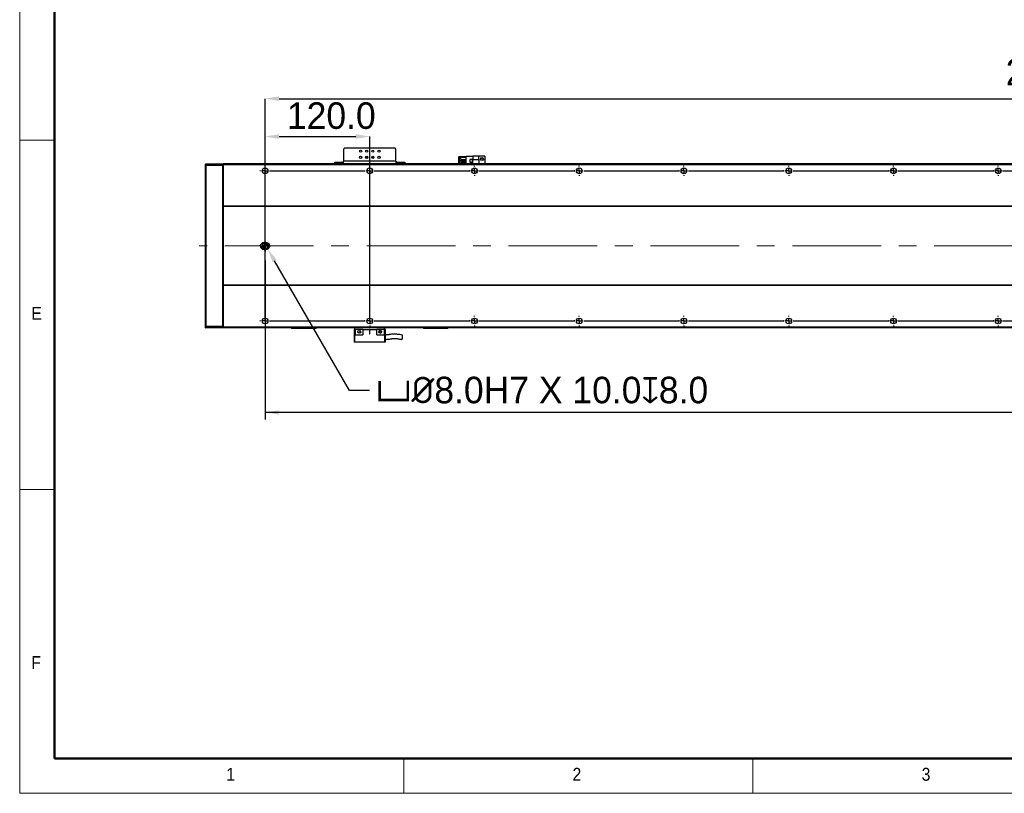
# Model space of a CAD drawing. Header units: millimetres. Extents: x 40 to 3320, y 40 to 2336.
# Tile 1 of 11: x 40 to 1168, y 40 to 926. Entities that reach past the tile are written whole.
import ezdxf

# ---------------------------------------------------------------- set-up
doc = ezdxf.new("R2010")
doc.units = ezdxf.units.MM
doc.header["$LTSCALE"] = 8
doc.header["$PDSIZE"] = -1
doc.linetypes.add('CENTERX2', pattern=[20.32, 12.7, -2.54, 2.54, -2.54])
doc.layers.add('DIMNS', color=7, linetype='Continuous')
doc.styles.add('SLDTEXTSTYLE0', font='Gothic.ttf', dxfattribs={"width": 0.913})
doc.styles.add('SLDTEXTSTYLE7', font='txt')
doc.dimstyles.new('SLDDIMSTYLE0', dxfattribs={"dimtxt": 30.4, "dimasz": 16, "dimexe": 0, "dimexo": 0.0625, "dimgap": 7.6, "dimtad": 2, "dimdec": 1, "dimrnd": 1e-09, "dimzin": 4, "dimdsep": 46, "dimtxsty": 'SLDTEXTSTYLE7', "dimsah": 1, "dimcen": 0.09, "dimadec": 0, "dimazin": 1, "dimtfac": 1, "dimtdec": 1, "dimtmove": 0, "dimatfit": 0, "dimfxl": 0, "dimfrac": 2, "dimtolj": 1, "dimtzin": 12, "dimarcsym": 0})
doc.dimstyles.new('SLDDIMSTYLE1', dxfattribs={"dimtxt": 30.4, "dimasz": 16, "dimexe": 0, "dimexo": 0.0625, "dimgap": 7.6, "dimtad": 2, "dimdec": 1, "dimrnd": 1e-09, "dimzin": 4, "dimdsep": 46, "dimtxsty": 'SLDTEXTSTYLE7', "dimsah": 1, "dimcen": 0.09, "dimadec": 0, "dimazin": 1, "dimtfac": 1, "dimtdec": 1, "dimtofl": 0, "dimtmove": 0, "dimatfit": 3, "dimfxl": 0, "dimfrac": 2, "dimtolj": 1, "dimtzin": 12, "dimarcsym": 0})
doc.dimstyles.new('SLDDIMSTYLE7', dxfattribs={"dimtxt": 30.4, "dimasz": 16, "dimexe": 0, "dimexo": 0.0625, "dimgap": 7.6, "dimtad": 0, "dimtih": 1, "dimtoh": 1, "dimdec": 1, "dimrnd": 1e-09, "dimzin": 4, "dimdsep": 46, "dimtxsty": 'SLDTEXTSTYLE7', "dimsah": 1, "dimcen": 0, "dimadec": 0, "dimazin": 1, "dimtfac": 1, "dimtdec": 1, "dimtofl": 0, "dimtmove": 0, "dimatfit": 3, "dimfxl": 0, "dimfrac": 2, "dimtolj": 1, "dimtzin": 12, "dimarcsym": 0})

# ---------------------------------------------------------------- blocks, each defined once
blk = doc.blocks.new('_D_23')
at = {"layer": 'DIMNS'}
for p, q in [((2481.1, 656.8), (2481.1, 468.2)), ((321.1, 650.3), (321.1, 468.2)), ((2481.1, 476.2), (321.1, 476.2))]:
    blk.add_line(p, q, dxfattribs=at)
for points in [[(321.1, 476.2), (337.1, 473.8), (337.1, 478.6)], [(2481.1, 476.2), (2465.1, 478.6), (2465.1, 473.8)]]:
    blk.add_solid(points, dxfattribs=at)
at = {"layer": 'DIMNS', "insert": (1334.6, 516.1), "char_height": 30.4, "attachment_point": 1, "style": 'SLDTEXTSTYLE7'}
blk.add_mtext('2160.0', dxfattribs=at)
blk = doc.blocks.new('_D_25')
at = {"layer": 'Defpoints', "color": 0}
for p in [(322.1, 667), (324.1, 663.5)]:
    blk.add_point(p, dxfattribs=at)
at = {"layer": 'DIMNS', "color": 0, "lineweight": -2}
for p, q in [((417.7, 501.3), (332.1, 649.7)), ((440.6, 501.3), (417.7, 501.3))]:
    blk.add_line(p, q, dxfattribs=at)
at = {"layer": 'DIMNS', "color": 0}
blk.add_solid([(334.4, 651), (329.8, 648.3), (324.1, 663.5)], dxfattribs=at)
at = {"layer": 'DIMNS', "color": 0, "insert": (448.2, 517.1), "char_height": 30.4, "attachment_point": 1, "style": 'SLDTEXTSTYLE7'}
blk.add_mtext('\\A1;{\\fGDT|b0|i0|c134|p2;v\\fISOCPEUR|b0|i0|c134|p34;%%C}8.0H7 X 10.0{\\fGDT|b0|i0|c134|p2;x}8.0', dxfattribs=at)
blk = doc.blocks.new('_D_28')
at = {"layer": 'Defpoints', "color": 0}
for p in [(2481.1, 835.6), (321.1, 758.8), (2481.1, 581)]:
    blk.add_point(p, dxfattribs=at)
at = {"layer": 'DIMNS', "color": 0, "lineweight": -2}
for p, q in [((321.1, 758.9), (321.1, 835.6)), ((337.1, 835.6), (2465.1, 835.6)), ((2481.1, 581), (2481.1, 835.6))]:
    blk.add_line(p, q, dxfattribs=at)
at = {"layer": 'DIMNS', "color": 0}
for points in [[(337.1, 838.3), (337.1, 833), (321.1, 835.6)], [(2465.1, 838.3), (2465.1, 833), (2481.1, 835.6)]]:
    blk.add_solid(points, dxfattribs=at)
at = {"layer": 'DIMNS', "color": 0, "insert": (1431.5, 881.2), "char_height": 30.4, "attachment_point": 2, "style": 'SLDTEXTSTYLE7'}
blk.add_mtext('\\A1;2160.0=18×120.0（PITCH）', dxfattribs=at)
blk = doc.blocks.new('_D_29')
at = {"layer": 'Defpoints', "color": 0}
for p in [(441.1, 792.2), (321.1, 581), (441.1, 581)]:
    blk.add_point(p, dxfattribs=at)
at = {"layer": 'DIMNS', "color": 0, "lineweight": -2}
for p, q in [((321.1, 581), (321.1, 792.2)), ((337.1, 792.2), (425.1, 792.2)), ((441.1, 581), (441.1, 792.2))]:
    blk.add_line(p, q, dxfattribs=at)
at = {"layer": 'DIMNS', "color": 0}
for points in [[(337.1, 794.9), (337.1, 789.6), (321.1, 792.2)], [(425.1, 794.9), (425.1, 789.6), (441.1, 792.2)]]:
    blk.add_solid(points, dxfattribs=at)
at = {"layer": 'DIMNS', "color": 0, "insert": (397, 831.4), "char_height": 30.4, "attachment_point": 2, "style": 'SLDTEXTSTYLE7'}
blk.add_mtext('\\A1;120.0', dxfattribs=at)
blk = doc.blocks.new('SW_CENTERMARKSYMBOL_8')
at = {"layer": 'DIMNS', "color": 0}
for p, q in [((-125.08, 0), (-125.84, 0)), ((-120, 0), (-122.54, 0)), ((-120, 5.08), (-120, 5.84)), ((-120, 0), (-120, 2.54)), ((-120, 0), (-120, -2.54)), ((-120, 0), (-117.46, 0)), ((-114.92, 0), (-5.08, 0)), ((0, 0), (-2.54, 0)), ((0, 5.08), (0, 5.84)), ((0, 0), (0, 2.54)), ((0, 0), (0, -2.54)), ((0, 0), (2.54, 0)), ((5.08, 0), (114.92, 0)), ((120, 5.08), (120, 5.84)), ((120, 0), (120, 2.54)), ((120, 0), (120, 2.54)), ((240, 5.08), (240, 5.84)), ((240, 0), (240, 2.54)), ((240, 0), (240, 2.54)), ((240, 0), (240, 2.54)), ((360, 5.08), (360, 5.84)), ((360, 0), (360, 2.54)), ((360, 0), (360, 2.54)), ((360, 0), (360, 2.54)), ((360, 0), (360, 2.54)), ((480, 5.08), (480, 5.84)), ((480, 0), (480, 2.54)), ((480, 0), (480, 2.54)), ((480, 0), (480, 2.54)), ((480, 0), (480, 2.54)), ((480, 0), (480, 2.54)), ((600, 5.08), (600, 5.84)), ((600, 0), (600, 2.54)), ((600, 0), (600, 2.54)), ((600, 0), (600, 2.54)), ((600, 0), (600, 2.54)), ((600, 0), (600, 2.54)), ((600, 0), (600, 2.54)), ((720, 5.08), (720, 5.84)), ((720, 0), (720, 2.54)), ((720, 0), (720, 2.54)), ((720, 0), (720, 2.54)), ((720, 0), (720, 2.54)), ((720, 0), (720, 2.54)), ((720, 0), (720, 2.54)), ((720, 0), (720, 2.54)), ((114.92, 0), (114.16, 0)), ((120, 0), (117.46, 0)), ((120, 0), (117.46, 0)), ((120, 0), (120, -2.54)), ((120, 0), (122.54, 0)), ((120, 0), (120, -2.54)), ((120, 0), (122.54, 0)), ((120, -5.08), (120, -5.84)), ((125.08, 0), (125.84, 0)), ((125.08, 0), (234.92, 0)), ((234.92, 0), (234.16, 0)), ((240, 0), (237.46, 0)), ((240, 0), (237.46, 0)), ((240, 0), (237.46, 0)), ((240, 0), (240, -2.54)), ((240, 0), (242.54, 0)), ((240, 0), (240, -2.54)), ((240, 0), (242.54, 0)), ((240, 0), (240, -2.54)), ((240, 0), (242.54, 0)), ((240, -5.08), (240, -5.84)), ((245.08, 0), (245.84, 0)), ((245.08, 0), (354.92, 0)), ((354.92, 0), (354.16, 0)), ((360, 0), (357.46, 0)), ((360, 0), (357.46, 0)), ((360, 0), (357.46, 0)), ((360, 0), (357.46, 0)), ((360, 0), (360, -2.54)), ((360, 0), (362.54, 0)), ((360, 0), (360, -2.54)), ((360, 0), (362.54, 0)), ((360, 0), (360, -2.54)), ((360, 0), (362.54, 0)), ((360, 0), (360, -2.54)), ((360, 0), (362.54, 0)), ((360, -5.08), (360, -5.84)), ((365.08, 0), (365.84, 0)), ((365.08, 0), (474.92, 0)), ((474.92, 0), (474.16, 0)), ((480, 0), (477.46, 0)), ((480, 0), (477.46, 0)), ((480, 0), (477.46, 0)), ((480, 0), (477.46, 0)), ((480, 0), (477.46, 0)), ((480, 0), (480, -2.54)), ((480, 0), (482.54, 0)), ((480, 0), (480, -2.54)), ((480, 0), (482.54, 0)), ((480, 0), (480, -2.54)), ((480, 0), (482.54, 0)), ((480, 0), (480, -2.54)), ((480, 0), (482.54, 0)), ((480, 0), (480, -2.54)), ((480, 0), (482.54, 0)), ((480, -5.08), (480, -5.84)), ((485.08, 0), (485.84, 0)), ((485.08, 0), (594.92, 0)), ((594.92, 0), (594.16, 0)), ((600, 0), (597.46, 0)), ((600, 0), (597.46, 0)), ((600, 0), (597.46, 0)), ((600, 0), (597.46, 0)), ((600, 0), (597.46, 0)), ((600, 0), (597.46, 0)), ((600, 0), (600, -2.54)), ((600, 0), (602.54, 0)), ((600, 0), (600, -2.54)), ((600, 0), (602.54, 0)), ((600, 0), (600, -2.54)), ((600, 0), (602.54, 0)), ((600, 0), (600, -2.54)), ((600, 0), (602.54, 0)), ((600, 0), (600, -2.54)), ((600, 0), (602.54, 0)), ((600, 0), (600, -2.54)), ((600, 0), (602.54, 0)), ((600, -5.08), (600, -5.84)), ((605.08, 0), (605.84, 0)), ((605.08, 0), (714.92, 0)), ((714.92, 0), (714.16, 0)), ((720, 0), (717.46, 0)), ((720, 0), (717.46, 0)), ((720, 0), (717.46, 0)), ((720, 0), (717.46, 0)), ((720, 0), (717.46, 0)), ((720, 0), (717.46, 0)), ((720, 0), (717.46, 0)), ((720, 0), (720, -2.54)), ((720, 0), (722.54, 0)), ((720, 0), (720, -2.54)), ((720, 0), (722.54, 0)), ((720, 0), (720, -2.54)), ((720, 0), (722.54, 0)), ((720, 0), (720, -2.54)), ((720, 0), (722.54, 0)), ((720, 0), (720, -2.54)), ((720, 0), (722.54, 0)), ((720, 0), (720, -2.54)), ((720, 0), (722.54, 0)), ((720, 0), (720, -2.54)), ((720, 0), (722.54, 0)), ((720, -5.08), (720, -5.84)), ((725.08, 0), (725.84, 0)), ((725.08, 0), (834.92, 0)), ((-125.08, -172), (-125.84, -172)), ((-120, -172), (-122.54, -172)), ((-120, -172), (-120, -169.46)), ((-120, -172), (-120, -174.54)), ((-120, -172), (-117.46, -172)), ((-120, -177.08), (-120, -177.84)), ((-114.92, -172), (-5.08, -172)), ((0, -172), (-2.54, -172)), ((0, -172), (0, -169.46)), ((0, -172), (0, -174.54)), ((0, -172), (2.54, -172)), ((0, -177.08), (0, -177.84)), ((5.08, -172), (5.84, -172))]:
    blk.add_line(p, q, dxfattribs=at)
blk = doc.blocks.new('SW_CENTERMARKSYMBOL_9')
at = {"layer": 'DIMNS', "color": 0}
for p, q in [((-125.08, 0), (-125.84, 0)), ((-120, 0), (-122.54, 0)), ((-120, 5.08), (-120, 5.84)), ((-120, 0), (-120, 2.54)), ((-120, 0), (-120, -2.54)), ((-120, 0), (-117.46, 0)), ((-114.92, 0), (-5.08, 0)), ((-5.08, 0), (-5.84, 0)), ((0, 0), (-2.54, 0)), ((0, 0), (-2.54, 0)), ((0, 5.08), (0, 5.84)), ((0, 0), (0, 2.54)), ((0, 0), (0, 2.54)), ((0, 0), (0, -2.54)), ((0, 0), (2.54, 0)), ((0, 0), (0, -2.54)), ((0, 0), (2.54, 0)), ((5.08, 0), (5.84, 0)), ((5.08, 0), (114.92, 0)), ((120, 5.08), (120, 5.84)), ((120, 0), (120, 2.54)), ((120, 0), (120, 2.54)), ((120, 0), (120, 2.54)), ((240, 5.08), (240, 5.84)), ((240, 0), (240, 2.54)), ((240, 0), (240, 2.54)), ((240, 0), (240, 2.54)), ((240, 0), (240, 2.54)), ((360, 5.08), (360, 5.84)), ((360, 0), (360, 2.54)), ((360, 0), (360, 2.54)), ((360, 0), (360, 2.54)), ((360, 0), (360, 2.54)), ((360, 0), (360, 2.54)), ((480, 5.08), (480, 5.84)), ((480, 0), (480, 2.54)), ((480, 0), (480, 2.54)), ((480, 0), (480, 2.54)), ((480, 0), (480, 2.54)), ((480, 0), (480, 2.54)), ((480, 0), (480, 2.54)), ((600, 5.08), (600, 5.84)), ((600, 0), (600, 2.54)), ((600, 0), (600, 2.54)), ((600, 0), (600, 2.54)), ((600, 0), (600, 2.54)), ((600, 0), (600, 2.54)), ((600, 0), (600, 2.54)), ((600, 0), (600, 2.54)), ((-120, -5.08), (-120, -5.84)), ((0, -5.08), (0, -5.84)), ((114.92, 0), (114.16, 0)), ((120, 0), (117.46, 0)), ((120, 0), (117.46, 0)), ((120, 0), (117.46, 0)), ((120, 0), (120, -2.54)), ((120, 0), (122.54, 0)), ((120, 0), (120, -2.54)), ((120, 0), (122.54, 0)), ((120, 0), (120, -2.54)), ((120, 0), (122.54, 0)), ((120, -5.08), (120, -5.84)), ((125.08, 0), (125.84, 0)), ((125.08, 0), (234.92, 0)), ((234.92, 0), (234.16, 0)), ((240, 0), (237.46, 0)), ((240, 0), (237.46, 0)), ((240, 0), (237.46, 0)), ((240, 0), (237.46, 0)), ((240, 0), (240, -2.54)), ((240, 0), (242.54, 0)), ((240, 0), (240, -2.54)), ((240, 0), (242.54, 0)), ((240, 0), (240, -2.54)), ((240, 0), (242.54, 0)), ((240, 0), (240, -2.54)), ((240, 0), (242.54, 0)), ((240, -5.08), (240, -5.84)), ((245.08, 0), (245.84, 0)), ((245.08, 0), (354.92, 0)), ((354.92, 0), (354.16, 0)), ((360, 0), (357.46, 0)), ((360, 0), (357.46, 0)), ((360, 0), (357.46, 0)), ((360, 0), (357.46, 0)), ((360, 0), (357.46, 0)), ((360, 0), (360, -2.54)), ((360, 0), (362.54, 0)), ((360, 0), (360, -2.54)), ((360, 0), (362.54, 0)), ((360, 0), (360, -2.54)), ((360, 0), (362.54, 0)), ((360, 0), (360, -2.54)), ((360, 0), (362.54, 0)), ((360, 0), (360, -2.54)), ((360, 0), (362.54, 0)), ((360, -5.08), (360, -5.84)), ((365.08, 0), (365.84, 0)), ((365.08, 0), (474.92, 0)), ((474.92, 0), (474.16, 0)), ((480, 0), (477.46, 0)), ((480, 0), (477.46, 0)), ((480, 0), (477.46, 0)), ((480, 0), (477.46, 0)), ((480, 0), (477.46, 0)), ((480, 0), (477.46, 0)), ((480, 0), (480, -2.54)), ((480, 0), (482.54, 0)), ((480, 0), (480, -2.54)), ((480, 0), (482.54, 0)), ((480, 0), (480, -2.54)), ((480, 0), (482.54, 0)), ((480, 0), (480, -2.54)), ((480, 0), (482.54, 0)), ((480, 0), (480, -2.54)), ((480, 0), (482.54, 0)), ((480, 0), (480, -2.54)), ((480, 0), (482.54, 0)), ((480, -5.08), (480, -5.84)), ((485.08, 0), (485.84, 0)), ((485.08, 0), (594.92, 0)), ((594.92, 0), (594.16, 0)), ((600, 0), (597.46, 0)), ((600, 0), (597.46, 0)), ((600, 0), (597.46, 0)), ((600, 0), (597.46, 0)), ((600, 0), (597.46, 0)), ((600, 0), (597.46, 0)), ((600, 0), (597.46, 0)), ((600, 0), (600, -2.54)), ((600, 0), (602.54, 0)), ((600, 0), (600, -2.54)), ((600, 0), (602.54, 0)), ((600, 0), (600, -2.54)), ((600, 0), (602.54, 0)), ((600, 0), (600, -2.54)), ((600, 0), (602.54, 0)), ((600, 0), (600, -2.54)), ((600, 0), (602.54, 0)), ((600, 0), (600, -2.54)), ((600, 0), (602.54, 0)), ((600, 0), (600, -2.54)), ((600, 0), (602.54, 0)), ((600, -5.08), (600, -5.84)), ((605.08, 0), (605.84, 0)), ((605.08, 0), (714.92, 0))]:
    blk.add_line(p, q, dxfattribs=at)
blk = doc.blocks.new('SW_CENTERMARKSYMBOL_12')
at = {"layer": 'DIMNS', "color": 0}
for p, q in [((-5.08, 0), (-6.54, 0)), ((0, 0), (-2.54, 0)), ((0, 5.08), (0, 6.54)), ((0, 0), (0, 2.54)), ((0, 0), (0, -2.54)), ((0, 0), (2.54, 0)), ((5.08, 0), (6.54, 0)), ((0, -5.08), (0, -6.54))]:
    blk.add_line(p, q, dxfattribs=at)
blk = doc.blocks.new('SW_DOWELSYMBOL_4')
at = {"linetype": 'Continuous', "lineweight": 18}
h = blk.add_hatch(color=0, dxfattribs=at)
edge = h.paths.add_edge_path(flags=0)
edge.add_arc((0, 0), 4, 180, 270)
edge.add_line((0, -4), (0, 0))
edge.add_line((0, 0), (-4, 0))
h = blk.add_hatch(color=0, dxfattribs=at)
edge = h.paths.add_edge_path(flags=0)
edge.add_arc((0, 0), 4, 0, 90)
edge.add_line((0, 4), (0, 0))
edge.add_line((0, 0), (4, 0))
at = {"layer": 'DIMNS', "color": 0}
blk.add_circle((0, 0), 4, dxfattribs=at)
blk = doc.blocks.new('SW_DOWELSYMBOL_5')
at = {"linetype": 'Continuous', "lineweight": 18}
h = blk.add_hatch(color=0, dxfattribs=at)
edge = h.paths.add_edge_path(flags=0)
edge.add_arc((0, 0), 4, 180, 270)
edge.add_line((0, -4), (0, 0))
edge.add_line((0, 0), (-4, 0))
h = blk.add_hatch(color=0, dxfattribs=at)
edge = h.paths.add_edge_path(flags=0)
edge.add_arc((0, 0), 4, 0, 90)
edge.add_line((0, 4), (0, 0))
edge.add_line((0, 0), (4, 0))
at = {"layer": 'DIMNS', "color": 0}
blk.add_circle((0, 0), 4, dxfattribs=at)

msp = doc.modelspace()

# ---------------------------------------------------------------- linework, layer by layer
at = {"color": 7, "linetype": 'Continuous', "lineweight": 18}
for p, q in [((40, 2336), (40, 40)), ((80, 2296), (80, 80)), ((40, 788), (80, 788)), ((80, 388), (40, 388)), ((80, 80), (3280, 80)), ((480, 40), (480, 80)), ((880, 80), (880, 40)), ((984, 80), (3280, 80)), ((40, 40), (3320, 40))]:
    msp.add_line(p, q, dxfattribs=at)
at = {"color": 7, "linetype": 'Continuous', "lineweight": 50}
for p, q in [((80, 2296), (80, 80)), ((80, 80), (3280, 80))]:
    msp.add_line(p, q, dxfattribs=at)
at = {"color": 7, "linetype": 'Continuous', "lineweight": 25}
for p, q in [((412.0619599, 778.7713308), (411.061943, 777.7713288)), ((470.0619582, 778.7713308), (412.0619599, 778.7713308)), ((471.0619453, 777.7713288), (470.0619582, 778.7713308)), ((411.061943, 777.7713288), (411.061943, 763.9713336)), ((471.0619453, 763.9713336), (471.0619453, 777.7713288)), ((543.3619622, 769.4713298), (543.0619422, 769.1713322)), ((543.3619622, 769.1713322), (543.0619422, 769.1713322)), ((543.0619422, 760.9713275), (543.0619422, 769.1713322)), ((543.4862081, 769.4713298), (543.3619622, 769.1713322)), ((543.3619622, 769.4713298), (543.4862081, 769.4713298)), ((547.7619473, 769.1713322), (543.3619622, 769.1713322)), ((543.3619622, 769.1713322), (543.3619622, 760.9713275)), ((543.4862081, 769.4713298), (547.7619473, 769.4713298)), ((545.3619663, 768.5313273), (551.561952, 768.5313273)), ((545.3619663, 766.0313297), (545.3619663, 768.5313273)), ((547.7619473, 769.4713298), (551.561952, 769.4713298)), ((547.7619473, 768.5313273), (547.7619473, 769.4713298)), ((551.561952, 760.9713275), (551.561952, 769.7713274)), ((551.561952, 769.7713274), (559.1119532, 769.7713274)), ((566.0619442, 769.7713274), (559.1119532, 769.7713274)), ((559.1119532, 769.7713274), (559.1119532, 765.4713292)), ((566.0619442, 765.4713292), (566.0619442, 769.7713274)), ((573.0619434, 769.7713274), (566.0619442, 769.7713274)), ((573.0619434, 769.7713274), (573.0619434, 760.9713275)), ((253.0619506, 760.6713299), (253.3619408, 760.9713275)), ((253.0619506, 758.8470701), (253.0619506, 760.6713299)), ((253.0619506, 758.8470701), (253.3619408, 758.9713309)), ((253.0619506, 575.0955913), (253.0619506, 758.8470701)), ((253.3619408, 760.9713275), (253.3619408, 758.9713309)), ((253.3619408, 760.9713275), (272.7619413, 760.9713275)), ((253.3619408, 758.9713309), (253.3619408, 574.9713305)), ((272.7619413, 758.9713309), (253.3619408, 758.9713309)), ((272.7619413, 758.9713309), (272.7619413, 760.9713275)), ((273.0619315, 760.6713299), (272.7619413, 760.9713275)), ((272.7619413, 574.9713305), (272.7619413, 758.9713309)), ((273.0619315, 758.8470701), (272.7619413, 758.9713309)), ((2529.0619735, 760.9713275), (273.0619315, 760.9713275)), ((273.0619315, 760.9713275), (273.0619315, 759.9713329)), ((2529.0619735, 759.9713329), (273.0619315, 759.9713329)), ((273.0619315, 759.9713329), (273.0619315, 712.4713298)), ((401.0619525, 760.9713275), (401.0619525, 762.9713315)), ((401.0619525, 762.9713315), (402.0619396, 762.9713315)), ((402.0619396, 762.9713315), (402.0619396, 760.9713275)), ((402.0619396, 762.9713315), (410.0619558, 762.9713315)), ((410.0619558, 762.9713315), (410.0619558, 760.9713275)), ((411.061943, 762.9713315), (410.0619558, 762.9713315)), ((471.0619453, 763.9713336), (411.061943, 763.9713336)), ((411.061943, 760.9713275), (411.061943, 763.9713336)), ((471.0619453, 763.9713336), (471.0619453, 760.9713275)), ((472.0619623, 762.9713315), (471.0619453, 762.9713315)), ((472.0619623, 762.9713315), (472.0619623, 760.9713275)), ((472.0619623, 762.9713315), (480.0619487, 762.9713315)), ((480.0619487, 760.9713275), (480.0619487, 762.9713315)), ((480.0619487, 762.9713315), (481.0619656, 762.9713315)), ((481.0619656, 762.9713315), (481.0619656, 760.9713275)), ((545.3619663, 766.0313297), (551.561952, 766.0313297)), ((545.3619663, 764.991333), (551.561952, 764.991333)), ((545.3619663, 763.4913299), (545.3619663, 764.991333)), ((545.3619663, 763.4913299), (551.561952, 763.4913299)), ((545.3619663, 760.9713275), (545.3619663, 762.4513332)), ((545.3619663, 762.4513332), (551.561952, 762.4513332)), ((547.7619473, 764.991333), (547.7619473, 766.0313297)), ((547.7619473, 762.4513332), (547.7619473, 763.4913299)), ((558.8619415, 766.0713319), (555.6619469, 766.0713319)), ((555.6619469, 766.0713319), (555.6619469, 762.8713299)), ((555.6619469, 762.8713299), (558.8619415, 762.8713299)), ((558.7619547, 765.9713302), (555.7619635, 765.9713302)), ((555.7619635, 765.9713302), (555.7619635, 762.9713315)), ((555.7619635, 762.9713315), (558.7619547, 762.9713315)), ((558.7619547, 762.9713315), (558.7619547, 765.9713302)), ((558.8619415, 762.8713299), (558.8619415, 766.0713319)), ((566.0619442, 765.4713292), (559.1119532, 765.4713292)), ((559.1119532, 760.9713275), (559.1119532, 765.4713292)), ((566.0619442, 765.4713292), (566.0619442, 760.9713275)), ((2529.0619735, 712.4713298), (273.0619315, 712.4713298)), ((273.0619315, 712.4713298), (273.0619315, 711.9713288)), ((2529.0619735, 711.9713288), (273.0619315, 711.9713288)), ((273.0619315, 711.9713288), (273.0619315, 621.9713289)), ((322.0619563, 670.9713304), (320.0619821, 670.9713304)), ((320.0619821, 662.9713305), (322.0619563, 662.9713305)), ((2529.0619735, 621.9713289), (273.0619315, 621.9713289)), ((273.0619315, 621.9713289), (273.0619315, 621.4713316)), ((2529.0619735, 621.4713316), (273.0619315, 621.4713316)), ((273.0619315, 621.4713316), (273.0619315, 573.9713285)), ((253.0619506, 573.2713316), (253.0619506, 575.0955913)), ((253.0619506, 575.0955913), (253.3619408, 574.9713305)), ((253.0619506, 573.2713316), (253.3619408, 572.9713339)), ((253.3619408, 574.9713305), (253.3619408, 572.9713339)), ((253.3619408, 574.9713305), (272.7619413, 574.9713305)), ((272.7619413, 572.9713339), (253.3619408, 572.9713339)), ((273.0619315, 575.0955913), (272.7619413, 574.9713305)), ((272.7619413, 572.9713339), (272.7619413, 574.9713305)), ((273.0619315, 573.2713316), (272.7619413, 572.9713339)), ((2529.0619735, 573.9713285), (273.0619315, 573.9713285)), ((273.0619315, 573.9713285), (273.0619315, 572.9713339)), ((2529.0619735, 572.9713339), (273.0619315, 572.9713339)), ((351.5619639, 572.7713305), (351.5619639, 572.9713339)), ((351.5619639, 572.7713305), (352.5619511, 572.7713305)), ((351.5619639, 572.7713305), (351.8619541, 572.4713329)), ((352.6862268, 572.4713329), (351.8619541, 572.4713329)), ((352.5619511, 572.9713339), (352.5619511, 572.7713305)), ((352.5619511, 572.7713305), (378.561974, 572.7713305)), ((352.6862268, 572.4713329), (352.5619511, 572.7713305)), ((378.4376983, 572.4713329), (352.6862268, 572.4713329)), ((378.4376983, 572.4713329), (378.561974, 572.7713305)), ((379.2619709, 572.4713329), (378.4376983, 572.4713329)), ((378.561974, 572.7713305), (378.561974, 572.9713339)), ((378.561974, 572.7713305), (379.5619611, 572.7713305)), ((379.2619709, 572.4713329), (379.5619611, 572.7713305)), ((379.5619611, 572.9713339), (379.5619611, 572.7713305)), ((424.2619578, 571.0713316), (423.0619673, 571.0713316)), ((423.0619673, 571.0713316), (423.0619673, 556.6713337)), ((424.0619544, 571.0713316), (424.0619544, 572.9713339)), ((424.2619578, 565.0713269), (424.0619544, 565.0713269)), ((424.0619544, 556.6713337), (424.0619544, 565.0713269)), ((433.0619577, 571.0713316), (424.2619578, 571.0713316)), ((424.2619578, 571.0713316), (424.2619578, 565.0713269)), ((424.2619578, 565.0713269), (433.0619577, 565.0713269)), ((433.0619577, 571.0713316), (440.8119623, 571.0713316)), ((433.0619577, 571.0713316), (433.0619577, 565.0713269)), ((441.3119558, 571.0713316), (440.8119623, 571.0713316)), ((440.8119623, 571.0713316), (440.8119623, 566.3213331)), ((441.3119558, 571.0713316), (449.0619604, 571.0713316)), ((441.3119558, 566.3213331), (441.3119558, 571.0713316)), ((449.0619604, 565.0713269), (449.0619604, 571.0713316)), ((457.8619603, 571.0713316), (449.0619604, 571.0713316)), ((449.0619604, 565.0713269), (457.8619603, 565.0713269)), ((452.4400834, 569.5230488), (452.6074831, 569.6206141)), ((452.4400834, 569.5230488), (452.6074831, 569.6206141)), ((452.4400834, 569.5230488), (452.5924031, 569.6118224)), ((454.0712539, 569.1225503), (454.2025034, 568.7185425)), ((457.8619603, 565.0713269), (457.8619603, 571.0713316)), ((459.0619508, 571.0713316), (457.8619603, 571.0713316)), ((458.0619637, 565.0713269), (457.8619603, 565.0713269)), ((458.0619637, 571.0713316), (458.0619637, 572.9713339)), ((458.0619637, 565.0713269), (458.0619637, 556.6713337)), ((459.0619508, 556.6713337), (459.0619508, 571.0713316)), ((502.561957, 572.7713305), (502.561957, 572.9713339)), ((502.561957, 572.7713305), (502.8619472, 572.4713329)), ((502.561957, 572.7713305), (503.5619442, 572.7713305)), ((503.6862198, 572.4713329), (502.8619472, 572.4713329)), ((503.5619442, 572.9713339), (503.5619442, 572.7713305)), ((503.6862198, 572.4713329), (503.5619442, 572.7713305)), ((503.5619442, 572.7713305), (529.561967, 572.7713305)), ((529.4376914, 572.4713329), (503.6862198, 572.4713329)), ((529.4376914, 572.4713329), (529.561967, 572.7713305)), ((530.261964, 572.4713329), (529.4376914, 572.4713329)), ((529.561967, 572.7713305), (529.561967, 572.9713339)), ((529.561967, 572.7713305), (530.5619542, 572.7713305)), ((530.261964, 572.4713329), (530.5619542, 572.7713305)), ((530.5619542, 572.9713339), (530.5619542, 572.7713305)), ((424.0619544, 556.6713337), (423.0619673, 556.6713337)), ((458.0619637, 556.6713337), (424.0619544, 556.6713337)), ((459.0619508, 556.6713337), (458.0619637, 556.6713337))]:
    msp.add_line(p, q, dxfattribs=at)
at = {"color": 8, "linetype": 'Continuous', "lineweight": 25}
for p, q in [((438.8119582, 768.4713278), (436.3119606, 768.4713278)), ((445.8119575, 768.4713278), (443.3119599, 768.4713278))]:
    msp.add_line(p, q, dxfattribs=at)
at = {"color": 7, "linetype": 'Continuous', "lineweight": 25}
for centre, radius in [((430.5619525, 775.4713306), 1.25), ((430.5619525, 768.4713306), 1.25), ((437.5619525, 775.4713306), 1.25), ((437.5619525, 768.4713306), 1.25), ((444.5619525, 775.4713306), 1.25), ((444.5619525, 768.4713306), 1.25), ((451.5619525, 775.4713306), 1.25), ((451.5619525, 768.4713306), 1.25), ((569.5619525, 766.4713306), 1.75), ((569.5619525, 766.4713306), 1.25), ((321.0619525, 752.9713306), 3.3), ((441.0619525, 752.9713306), 3.3), ((561.0619525, 752.9713306), 3.3), ((681.0619525, 752.9713306), 3.3), ((801.0619525, 752.9713306), 3.3), ((921.0619525, 752.9713306), 3.3), ((1041.0619525, 752.9713306), 3.3), ((1161.0619525, 752.9713306), 3.3), ((321.0619525, 580.9713306), 3.3), ((441.0619525, 580.9713306), 3.3), ((561.0619525, 580.9713306), 3.3), ((681.0619525, 580.9713306), 3.3), ((801.0619525, 580.9713306), 3.3), ((921.0619525, 580.9713306), 3.3), ((1041.0619525, 580.9713306), 3.3), ((1161.0619525, 580.9713306), 3.3), ((429.0619525, 568.5713306), 1.6), ((453.0619525, 568.5713306), 1.6)]:
    msp.add_circle(centre, radius, dxfattribs=at)
for centre, radius, start, end in [((569.5619525, 759.4713306), 1.75, 58.9972808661, 121.0027191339), ((320.0619525, 666.9713306), 4, 90, 270), ((322.0619525, 666.9713306), 4, 270, 90), ((441.0619525, 566.3213306), 0.25, 180, 0)]:
    msp.add_arc(centre, radius, start, end, dxfattribs=at)
for points, knots in [([(430.2024845, 568.7185425), (430.2217585, 568.5899812), (430.2604943, 568.3316065), (430.1536234, 567.9414053), (429.9315039, 567.5955805), (429.5956039, 567.329118), (429.1776893, 567.178519), (428.7200665, 567.1712204), (428.2851012, 567.3021973), (428.053798, 567.4843918), (427.9451076, 567.5700057)], [0, 0, 0, 0, 0.1147372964, 0.230591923, 0.3509262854, 0.4758248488, 0.6054507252, 0.7393978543, 0.8775419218, 1, 1, 1, 1]), ([(429.0435914, 569.8708046), (429.1854653, 569.8437663), (429.4685954, 569.7898074), (429.822149, 569.5371321), (430.0014952, 569.288145), (430.0629416, 569.1422427), (430.0712351, 569.1225503)], [0, 0, 0, 0, 0.32231323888, 0.64322344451, 0.95184577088, 1, 1, 1, 1]), ([(453.0619387, 569.7213311), (452.9459707, 569.711122), (452.7140315, 569.6907035), (452.3977227, 569.5304191), (452.1417435, 569.2905082), (451.9693891, 568.9832398), (451.8962485, 568.6391155), (451.9289792, 568.2886724), (452.0646786, 567.9639622), (452.2909331, 567.6943957), (452.5872441, 567.5045006), (452.9266673, 567.4115198), (453.2784134, 567.4238888), (453.6103524, 567.5404811), (453.8930128, 567.7507717), (454.0981958, 568.0353467), (454.2166449, 568.3695781), (454.2072173, 568.6022202), (454.2025034, 568.7185425)], [0, 0, 0, 0, 0.0624977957, 0.1249972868, 0.1874966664, 0.2499950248, 0.312495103, 0.3749940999, 0.4374955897, 0.4999943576, 0.5624959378, 0.6249971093, 0.6874980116, 0.7499974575, 0.8124992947, 0.8749995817, 0.9374991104, 1, 1, 1, 1]), ([(454.2025034, 568.7185425), (454.2217647, 568.589981), (454.2604752, 568.3316051), (454.1536147, 567.9414054), (453.9314923, 567.5955805), (453.5955931, 567.329118), (453.1776783, 567.178519), (452.7200555, 567.1712204), (452.2850902, 567.3021973), (452.053787, 567.4843918), (451.9450966, 567.5700057)], [0, 0, 0, 0, 0.1147366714, 0.2305913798, 0.3509258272, 0.4758244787, 0.6054504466, 0.7393976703, 0.8775418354, 1, 1, 1, 1]), ([(453.0435804, 569.8708046), (453.1854642, 569.843769), (453.4685964, 569.7898189), (453.822162, 569.5371303), (454.0014357, 569.2881197), (454.06295, 569.1422425), (454.0712539, 569.1225503)], [0, 0, 0, 0, 0.3223309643, 0.6432188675, 0.9518374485, 1, 1, 1, 1]), ([(478.3745114, 564.8635674), (477.4044405, 565.0184481), (475.5936094, 565.3075639), (473.1248381, 565.6912428), (471.0661764, 565.859996), (469.2122909, 565.8988855), (467.1796183, 565.8181663), (465.3482793, 565.6113673), (463.8376105, 565.3939219), (462.8278796, 565.2428611), (461.7853125, 565.0913444), (460.7224978, 564.9725153), (459.8046485, 564.8950455), (459.2553666, 564.9284052), (459.0619508, 564.9401519)], [0, 0, 0, 0, 0.1557751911, 0.2907854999, 0.3967691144, 0.4749909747, 0.5735889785, 0.7047468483, 0.7546884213, 0.8070862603, 0.8612074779, 0.915954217, 0.9704053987, 1, 1, 1, 1]), ([(477.8093401, 559.9645648), (477.8438653, 559.9506012), (477.9419132, 559.9109461), (478.1346169, 560.1777524), (478.349072, 560.6763077), (478.5367772, 561.3729408), (478.6769334, 562.1794089), (478.7544821, 563.0185924), (478.7585928, 563.7985891), (478.6851718, 564.4146774), (478.5532395, 564.802939), (478.4302928, 564.8333342), (478.3743028, 564.8471761)], [0, 0, 0, 0, 0.0574058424, 0.1630267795, 0.2664668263, 0.369977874, 0.4747887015, 0.5815855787, 0.6902317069, 0.7997763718, 0.9088180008, 1, 1, 1, 1]), ([(459.0619508, 559.9549461), (459.2971095, 559.9465301), (460.014928, 559.9208405), (461.1602581, 560.0090119), (462.8417105, 560.20216), (464.5409477, 560.4707901), (466.2177409, 560.7007346), (467.6658799, 560.8460362), (469.3525466, 560.9316277), (471.2628635, 560.8687186), (473.3007495, 560.644507), (475.4103202, 560.2871704), (476.957367, 560.0497603), (477.8037373, 559.9198762)], [0, 0, 0, 0, 0.0368682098, 0.112539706, 0.1785183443, 0.3028051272, 0.3842704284, 0.444529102, 0.530287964, 0.6473399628, 0.7447474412, 0.8603544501, 1, 1, 1, 1])]:
    msp.add_open_spline(points, degree=3, knots=knots, dxfattribs=at)
at = {"layer": 'DIMNS', "linetype": 'CENTERX2', "lineweight": 18}
msp.add_line((2489.8619525, 666.9713306), (245.5718553, 666.9713306), dxfattribs=at)

# ---------------------------------------------------------------- block references
at = {"layer": 'DIMNS'}
for name, p in [('SW_CENTERMARKSYMBOL_8', (441.0619525, 752.9713306)), ('SW_CENTERMARKSYMBOL_12', (321.0619525, 666.9713306)), ('SW_DOWELSYMBOL_4', (320.0619525, 666.9713306)), ('SW_DOWELSYMBOL_5', (322.0619525, 666.9713306)), ('SW_CENTERMARKSYMBOL_9', (561.0619525, 580.9713306))]:
    msp.add_blockref(name, p, dxfattribs=at)

# ---------------------------------------------------------------- texts
at = {"color": 7, "linetype": 'Continuous', "lineweight": 0, "char_height": 14.8166667, "attachment_point": 1, "style": 'SLDTEXTSTYLE0'}
for s, insert in [('E', (53.3333333, 597.1704528)), ('F', (53.3333333, 197.1704528)), ('1', (276.6666667, 69.1704848)), ('2', (673.3333333, 69.1704848)), ('3', (1073.3333333, 69.1704848))]:
    msp.add_mtext(s, dxfattribs=dict(at, insert=insert))

# ---------------------------------------------------------------- dimensions: what is measured, and where the dimension line sits
at = {"layer": 'DIMNS'}
dim = msp.add_linear_dim(base=(2481.0619525, 835.6341115), p1=(321.0619525, 758.8113306), p2=(2481.0619525, 580.9713306), text='<>=18×120.0（PITCH）', dimstyle='SLDDIMSTYLE1', dxfattribs=at)
dim.commit()
dim.dimension.update_dxf_attribs({"geometry": '_D_28', "text_midpoint": (1431.4645212, 835.6341115), "dimtype": 160})
for base, p1, p2, dimstyle, picture, middle in [((441.0619525, 792.2328731), (321.0619525, 580.9713306), (441.0619525, 580.9713306), 'SLDDIMSTYLE0', '_D_29', (396.9525549, 792.2328731)), ((321.0619525, 476.1712275), (2481.0619525, 666.9713306), (321.0619525, 660.4313306), 'SLDDIMSTYLE1', '_D_23', (1393.9601744, 476.1712275))]:
    dim = msp.add_linear_dim(base=base, p1=p1, p2=p2, dimstyle=dimstyle, dxfattribs=at)
    dim.commit()
    dim.dimension.update_dxf_attribs({"geometry": picture, "text_midpoint": middle, "dimtype": 160})
dim = msp.add_radius_dim(center=(322.0619525, 666.9713306), mpoint=(324.0619525, 663.507229), text='{\\fGDT|b0|i0|c134|p2;v\\fISOCPEUR|b0|i0|c134|p34;%%C}8.0H7 X 10.0{\\fGDT|b0|i0|c134|p2;x}8.0', dimstyle='SLDDIMSTYLE7', override={"dimpost": '<>'}, dxfattribs=at)
dim.commit()
dim.dimension.update_dxf_attribs({"geometry": '_D_25', "text_midpoint": (660.984669, 501.2785262), "dimtype": 164})

doc.saveas('drawing.dxf')
